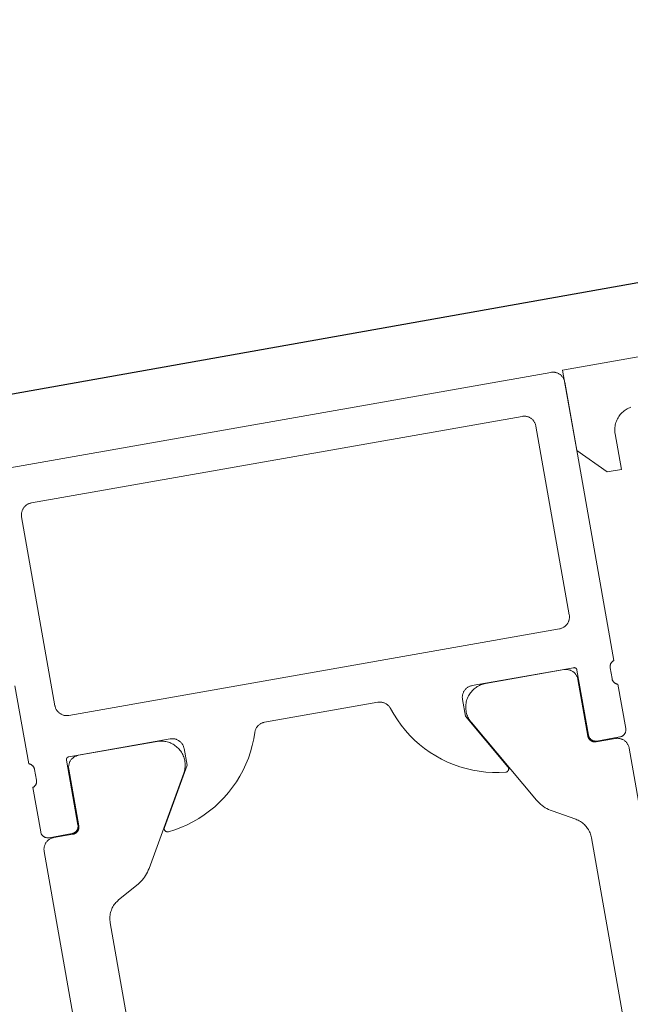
# Model space of a CAD drawing. Header units: metres. Extents: x 63115 to 703450, y -261936 to -53969.
# Tile 95 of 256: x 164870 to 164896, y -143811 to -143770. Entities that reach past the tile are written whole.
import ezdxf

# ---------------------------------------------------------------- set-up
doc = ezdxf.new("R2010")
doc.units = ezdxf.units.M
for name, color, linetype in [('_02Binnenwanden', 2, 'Continuous'), ('_03-PROJECTION', 1, 'Continuous'), ('LAYER98', 7, 'Continuous')]:
    doc.layers.add(name, color=color, linetype=linetype)

# ---------------------------------------------------------------- blocks, each defined once
blk = doc.blocks.new('schuco ruit')
at = {"layer": 'LAYER98', "color": 7, "linetype": 'Continuous', "lineweight": 9}
for points in [[(872.334, 60.184), (921.334, 60.184)], [(921.334, 60.184), (921.361, 60.184), (921.388, 60.181), (921.415, 60.178), (921.441, 60.173), (921.467, 60.166), (921.494, 60.158), (921.519, 60.149), (921.544, 60.138), (921.568, 60.126), (921.591, 60.113), (921.615, 60.098), (921.636, 60.082), (921.658, 60.066), (921.678, 60.047), (921.697, 60.028), (921.715, 60.008), (921.732, 59.987), (921.748, 59.965), (921.762, 59.942), (921.776, 59.919), (921.788, 59.894), (921.798, 59.869), (921.808, 59.844), (921.816, 59.818), (921.822, 59.792), (921.828, 59.765), (921.831, 59.738), (921.834, 59.711), (921.834, 59.684)], [(923.534, 57.185), (923.534, 55.684), (922.934, 55.684), (921.835, 56.784), (921.835, 60.184), (947.835, 60.184)], [(921.834, 59.684), (921.834, 47.884)], [(899.034, 58.584), (899.006, 58.584), (898.98, 58.581), (898.953, 58.578), (898.926, 58.573), (898.9, 58.566), (898.875, 58.558), (898.849, 58.549), (898.824, 58.538), (898.799, 58.526), (898.776, 58.513), (898.753, 58.498), (898.731, 58.482), (898.711, 58.465), (898.69, 58.447), (898.67, 58.428), (898.653, 58.408), (898.636, 58.387), (898.62, 58.365), (898.605, 58.342), (898.592, 58.318), (898.58, 58.294), (898.57, 58.269), (898.56, 58.244), (898.552, 58.218), (898.545, 58.192), (898.541, 58.165), (898.537, 58.138), (898.535, 58.111), (898.534, 58.084)], [(919.834, 58.584), (899.034, 58.584)], [(920.334, 58.084), (920.334, 58.111), (920.331, 58.138), (920.328, 58.165), (920.322, 58.192), (920.316, 58.218), (920.308, 58.244), (920.298, 58.269), (920.288, 58.294), (920.276, 58.318), (920.262, 58.342), (920.248, 58.365), (920.232, 58.387), (920.215, 58.408), (920.197, 58.428), (920.177, 58.447), (920.158, 58.465), (920.136, 58.482), (920.115, 58.498), (920.091, 58.513), (920.068, 58.526), (920.044, 58.538), (920.019, 58.549), (919.994, 58.558), (919.967, 58.566), (919.941, 58.573), (919.915, 58.578), (919.888, 58.581), (919.861, 58.584), (919.834, 58.584)], [(898.534, 58.084), (898.534, 50.084)], [(920.334, 50.084), (920.334, 58.084)], [(924.373, 58.172), (924.319, 58.161), (924.267, 58.148), (924.215, 58.132), (924.164, 58.114), (924.115, 58.092), (924.066, 58.068), (924.019, 58.042), (923.973, 58.013), (923.929, 57.981), (923.887, 57.947), (923.846, 57.911), (923.808, 57.873), (923.772, 57.832), (923.738, 57.79), (923.707, 57.746), (923.677, 57.7), (923.651, 57.653), (923.627, 57.605), (923.605, 57.555), (923.587, 57.504), (923.571, 57.452), (923.557, 57.4), (923.547, 57.347), (923.541, 57.293), (923.536, 57.239), (923.534, 57.185)], [(897.034, 47.884), (897.034, 51.184)], [(898.534, 50.084), (898.535, 50.057), (898.537, 50.03), (898.541, 50.004), (898.545, 49.977), (898.552, 49.951), (898.56, 49.925), (898.57, 49.899), (898.58, 49.874), (898.592, 49.85), (898.605, 49.827), (898.62, 49.804), (898.636, 49.782), (898.653, 49.761), (898.67, 49.741), (898.69, 49.721), (898.711, 49.703), (898.731, 49.686), (898.753, 49.671), (898.776, 49.656), (898.799, 49.643), (898.824, 49.63), (898.849, 49.62), (898.875, 49.61), (898.9, 49.603), (898.926, 49.596), (898.953, 49.591), (898.98, 49.587), (899.006, 49.585), (899.034, 49.584)], [(919.834, 49.584), (919.861, 49.585), (919.888, 49.587), (919.915, 49.591), (919.941, 49.596), (919.967, 49.603), (919.994, 49.61), (920.019, 49.62), (920.044, 49.63), (920.068, 49.643), (920.091, 49.656), (920.115, 49.671), (920.136, 49.686), (920.158, 49.703), (920.177, 49.721), (920.197, 49.741), (920.215, 49.761), (920.232, 49.782), (920.248, 49.804), (920.262, 49.827), (920.276, 49.85), (920.288, 49.874), (920.298, 49.899), (920.308, 49.925), (920.316, 49.951), (920.322, 49.977), (920.328, 50.004), (920.331, 50.03), (920.334, 50.057), (920.334, 50.084)], [(899.034, 49.584), (919.834, 49.584)], [(897.234, 47.611), (897.234, 47.626), (897.233, 47.641), (897.231, 47.657), (897.228, 47.671), (897.225, 47.686), (897.221, 47.701), (897.216, 47.715), (897.211, 47.729), (897.204, 47.743), (897.197, 47.756), (897.189, 47.769), (897.18, 47.782), (897.17, 47.794), (897.161, 47.805), (897.15, 47.816), (897.139, 47.826), (897.128, 47.836), (897.116, 47.845), (897.103, 47.853), (897.089, 47.861), (897.077, 47.868), (897.062, 47.874), (897.048, 47.88), (897.034, 47.884)], [(898.734, 47.884), (898.727, 47.884), (898.721, 47.883), (898.714, 47.882), (898.708, 47.881), (898.702, 47.88), (898.696, 47.878), (898.689, 47.876), (898.683, 47.873), (898.677, 47.87), (898.672, 47.867), (898.667, 47.863), (898.662, 47.86), (898.656, 47.856), (898.651, 47.851), (898.647, 47.847), (898.642, 47.842), (898.638, 47.837), (898.634, 47.831), (898.631, 47.826), (898.628, 47.82), (898.625, 47.815), (898.623, 47.808), (898.62, 47.802), (898.618, 47.796), (898.617, 47.79), (898.616, 47.784), (898.615, 47.777), (898.614, 47.771), (898.614, 47.764)], [(898.614, 47.764), (898.614, 45.004)], [(898.644, 47.374), (898.645, 47.401), (898.647, 47.428), (898.651, 47.455), (898.656, 47.482), (898.663, 47.508), (898.67, 47.534), (898.68, 47.559), (898.69, 47.584), (898.703, 47.608), (898.715, 47.632), (898.73, 47.655), (898.747, 47.677), (898.763, 47.698), (898.781, 47.718), (898.8, 47.737), (898.821, 47.755), (898.841, 47.773), (898.864, 47.788), (898.886, 47.803), (898.91, 47.816), (898.934, 47.828), (898.96, 47.839), (898.985, 47.848), (899.01, 47.856), (899.037, 47.863), (899.063, 47.868), (899.09, 47.871), (899.117, 47.874), (899.144, 47.874)], [(903.034, 47.884), (898.734, 47.884)], [(899.144, 47.874), (902.471, 47.874)], [(902.471, 47.874), (902.525, 47.873), (902.579, 47.869), (902.631, 47.861), (902.684, 47.851), (902.737, 47.838), (902.788, 47.823), (902.838, 47.805), (902.888, 47.784), (902.936, 47.76), (902.983, 47.734), (903.028, 47.705), (903.072, 47.674), (903.114, 47.64), (903.154, 47.605), (903.193, 47.567), (903.229, 47.527), (903.262, 47.486), (903.295, 47.442), (903.324, 47.398), (903.35, 47.351), (903.375, 47.303), (903.396, 47.254), (903.416, 47.204), (903.432, 47.153), (903.446, 47.101), (903.457, 47.048), (903.464, 46.995), (903.469, 46.942), (903.471, 46.888), (903.47, 46.834), (903.467, 46.781), (903.461, 46.727), (903.451, 46.674), (903.439, 46.622), (903.424, 46.57), (903.407, 46.52), (903.386, 46.47), (903.363, 46.422), (903.337, 46.374)], [(903.534, 47.384), (903.533, 47.411), (903.531, 47.438), (903.527, 47.465), (903.522, 47.492), (903.516, 47.518), (903.507, 47.544), (903.499, 47.569), (903.488, 47.594), (903.476, 47.618), (903.462, 47.642), (903.448, 47.665), (903.432, 47.687), (903.415, 47.708), (903.397, 47.728), (903.378, 47.747), (903.358, 47.765), (903.337, 47.782), (903.315, 47.798), (903.292, 47.813), (903.268, 47.826), (903.244, 47.838), (903.219, 47.848), (903.194, 47.858), (903.168, 47.866), (903.141, 47.872), (903.115, 47.878), (903.088, 47.881), (903.061, 47.883), (903.034, 47.884)], [(907.034, 47.884), (907.006, 47.884), (906.979, 47.881), (906.952, 47.878), (906.925, 47.872), (906.899, 47.866), (906.873, 47.858), (906.847, 47.848), (906.822, 47.837), (906.797, 47.825), (906.773, 47.811), (906.751, 47.796), (906.728, 47.78), (906.707, 47.763), (906.687, 47.744), (906.668, 47.724), (906.65, 47.704), (906.632, 47.682), (906.617, 47.66), (906.602, 47.637), (906.589, 47.613), (906.578, 47.588), (906.567, 47.563), (906.558, 47.537)], [(911.835, 47.884), (907.034, 47.884)], [(912.31, 47.537), (912.301, 47.563), (912.291, 47.588), (912.279, 47.613), (912.266, 47.637), (912.252, 47.66), (912.236, 47.682), (912.218, 47.704), (912.201, 47.724), (912.181, 47.744), (912.161, 47.763), (912.14, 47.78), (912.118, 47.796), (912.094, 47.811), (912.071, 47.825), (912.046, 47.837), (912.021, 47.848), (911.996, 47.858), (911.969, 47.866), (911.943, 47.872), (911.916, 47.878), (911.889, 47.881), (911.862, 47.884), (911.835, 47.884)], [(915.834, 47.885), (915.807, 47.884), (915.78, 47.882), (915.753, 47.878), (915.726, 47.873), (915.7, 47.867), (915.674, 47.858), (915.649, 47.849), (915.624, 47.838), (915.6, 47.827), (915.577, 47.813), (915.553, 47.798), (915.532, 47.783), (915.51, 47.766), (915.49, 47.748), (915.471, 47.729), (915.453, 47.708), (915.436, 47.687), (915.42, 47.665), (915.406, 47.642), (915.392, 47.619), (915.38, 47.595), (915.37, 47.57), (915.36, 47.544), (915.352, 47.518), (915.345, 47.492), (915.34, 47.466), (915.337, 47.439), (915.335, 47.412), (915.334, 47.385)], [(916.397, 47.874), (916.343, 47.873), (916.29, 47.869), (916.237, 47.861), (916.184, 47.851), (916.132, 47.838), (916.081, 47.823), (916.03, 47.805), (915.981, 47.784), (915.932, 47.76), (915.885, 47.734), (915.84, 47.705), (915.796, 47.674), (915.754, 47.64), (915.714, 47.605), (915.676, 47.567), (915.64, 47.527), (915.606, 47.486), (915.574, 47.442), (915.545, 47.398), (915.518, 47.351), (915.494, 47.303), (915.472, 47.254), (915.453, 47.204), (915.437, 47.153), (915.423, 47.101), (915.413, 47.048), (915.405, 46.995), (915.4, 46.942), (915.397, 46.888), (915.398, 46.834), (915.402, 46.781), (915.408, 46.727), (915.418, 46.674), (915.429, 46.622), (915.445, 46.57), (915.462, 46.52), (915.483, 46.47), (915.505, 46.422), (915.531, 46.374)], [(920.134, 47.885), (915.834, 47.885)], [(919.724, 47.874), (916.397, 47.874)], [(920.224, 47.374), (920.223, 47.401), (920.221, 47.428), (920.217, 47.455), (920.212, 47.482), (920.206, 47.508), (920.198, 47.534), (920.189, 47.559), (920.178, 47.584), (920.166, 47.608), (920.153, 47.632), (920.138, 47.655), (920.123, 47.677), (920.105, 47.698), (920.087, 47.718), (920.068, 47.737), (920.048, 47.755), (920.027, 47.773), (920.004, 47.788), (919.982, 47.803), (919.959, 47.816), (919.934, 47.828), (919.91, 47.839), (919.884, 47.848), (919.858, 47.856), (919.832, 47.863), (919.805, 47.868), (919.778, 47.871), (919.752, 47.874), (919.724, 47.874)], [(920.254, 47.765), (920.253, 47.771), (920.253, 47.778), (920.253, 47.784), (920.252, 47.79), (920.25, 47.797), (920.248, 47.803), (920.246, 47.809), (920.243, 47.815), (920.24, 47.821), (920.237, 47.827), (920.233, 47.832), (920.229, 47.837), (920.225, 47.842), (920.221, 47.847), (920.216, 47.852), (920.212, 47.856), (920.207, 47.86), (920.202, 47.864), (920.196, 47.868), (920.19, 47.871), (920.184, 47.874), (920.178, 47.876), (920.172, 47.878), (920.167, 47.88), (920.16, 47.882), (920.154, 47.883), (920.147, 47.884), (920.14, 47.884), (920.134, 47.885)], [(920.254, 45.004), (920.254, 47.765)], [(921.834, 47.884), (921.82, 47.88), (921.805, 47.874), (921.792, 47.868), (921.778, 47.861), (921.765, 47.854), (921.753, 47.845), (921.74, 47.836), (921.729, 47.826), (921.717, 47.816), (921.707, 47.805), (921.697, 47.794), (921.688, 47.782), (921.679, 47.769), (921.671, 47.756), (921.664, 47.743), (921.658, 47.729), (921.652, 47.715), (921.647, 47.701), (921.643, 47.686), (921.639, 47.672), (921.636, 47.657), (921.635, 47.642), (921.634, 47.627), (921.634, 47.611)], [(897.234, 47.158), (897.234, 47.611)], [(898.645, 44.974), (898.644, 47.374)], [(902.153, 44.291), (903.534, 46.684), (903.534, 47.384)], [(906.558, 47.537), (906.466, 47.275), (906.36, 47.02), (906.24, 46.77), (906.107, 46.528), (905.96, 46.293), (905.8, 46.067), (905.628, 45.85), (905.445, 45.642), (905.25, 45.446), (905.045, 45.26), (904.83, 45.086), (904.605, 44.924), (904.372, 44.775), (904.13, 44.639), (903.882, 44.517), (903.628, 44.408), (903.367, 44.314), (903.102, 44.234), (902.833, 44.169), (902.56, 44.119), (902.286, 44.085)], [(916.583, 44.085), (916.308, 44.12), (916.036, 44.17), (915.766, 44.235), (915.502, 44.315), (915.241, 44.409), (914.986, 44.517), (914.738, 44.64), (914.497, 44.775), (914.263, 44.925), (914.039, 45.087), (913.824, 45.26), (913.618, 45.446), (913.423, 45.643), (913.24, 45.85), (913.068, 46.067), (912.909, 46.293), (912.761, 46.528), (912.628, 46.77), (912.508, 47.02), (912.402, 47.275), (912.31, 47.537)], [(915.334, 47.385), (915.334, 46.685), (916.715, 44.292)], [(920.224, 44.974), (920.224, 47.374)], [(921.634, 47.611), (921.634, 47.158)], [(897.034, 46.884), (897.048, 46.889), (897.062, 46.894), (897.077, 46.901), (897.089, 46.908), (897.103, 46.915), (897.116, 46.924), (897.128, 46.933), (897.139, 46.942), (897.15, 46.953), (897.161, 46.964), (897.17, 46.975), (897.18, 46.987), (897.189, 47), (897.197, 47.013), (897.204, 47.026), (897.211, 47.04), (897.216, 47.054), (897.221, 47.068), (897.225, 47.082), (897.228, 47.097), (897.231, 47.112), (897.233, 47.127), (897.234, 47.142), (897.234, 47.158)], [(897.034, 45.004), (897.034, 46.884)], [(921.634, 47.158), (921.634, 47.143), (921.635, 47.128), (921.636, 47.112), (921.639, 47.098), (921.643, 47.083), (921.647, 47.068), (921.652, 47.054), (921.658, 47.04), (921.664, 47.026), (921.671, 47.013), (921.679, 47), (921.688, 46.987), (921.697, 46.975), (921.707, 46.964), (921.717, 46.953), (921.729, 46.943), (921.74, 46.933), (921.753, 46.924), (921.765, 46.916), (921.778, 46.908), (921.792, 46.901), (921.805, 46.895), (921.82, 46.889), (921.834, 46.885)], [(921.834, 46.885), (921.834, 45.004)], [(903.337, 46.374), (901.223, 42.713)], [(915.531, 46.374), (917.645, 42.713)], [(897.334, 44.704), (897.318, 44.705), (897.301, 44.706), (897.286, 44.708), (897.269, 44.711), (897.253, 44.715), (897.238, 44.72), (897.223, 44.726), (897.208, 44.732), (897.193, 44.739), (897.179, 44.747), (897.166, 44.756), (897.152, 44.765), (897.139, 44.776), (897.128, 44.786), (897.116, 44.798), (897.105, 44.81), (897.095, 44.823), (897.086, 44.836), (897.077, 44.85), (897.069, 44.864), (897.062, 44.878), (897.055, 44.893), (897.049, 44.909), (897.045, 44.924), (897.041, 44.94), (897.038, 44.956), (897.036, 44.972), (897.035, 44.988), (897.034, 45.004)], [(898.614, 45.004), (898.614, 44.988), (898.612, 44.972), (898.61, 44.956), (898.607, 44.94), (898.603, 44.924), (898.598, 44.909), (898.592, 44.893), (898.587, 44.878), (898.579, 44.864), (898.571, 44.85), (898.562, 44.836), (898.552, 44.823), (898.543, 44.81), (898.532, 44.798), (898.52, 44.786), (898.508, 44.776), (898.496, 44.765), (898.482, 44.756), (898.468, 44.747), (898.455, 44.739), (898.44, 44.732), (898.425, 44.726), (898.41, 44.72), (898.394, 44.715), (898.378, 44.711), (898.363, 44.708), (898.346, 44.706), (898.33, 44.705), (898.314, 44.704)], [(898.344, 44.674), (898.361, 44.675), (898.378, 44.676), (898.393, 44.678), (898.409, 44.681), (898.425, 44.685), (898.44, 44.69), (898.456, 44.696), (898.47, 44.702), (898.485, 44.709), (898.5, 44.717), (898.513, 44.726), (898.526, 44.736), (898.539, 44.746), (898.551, 44.757), (898.562, 44.768), (898.573, 44.78), (898.584, 44.793), (898.593, 44.806), (898.602, 44.82), (898.61, 44.834), (898.617, 44.848), (898.624, 44.863), (898.628, 44.879), (898.633, 44.894), (898.637, 44.91), (898.64, 44.926), (898.643, 44.942), (898.644, 44.958), (898.645, 44.974)], [(920.524, 44.674), (920.507, 44.675), (920.492, 44.676), (920.475, 44.678), (920.46, 44.681), (920.444, 44.685), (920.428, 44.69), (920.413, 44.696), (920.398, 44.702), (920.383, 44.709), (920.37, 44.717), (920.356, 44.726), (920.342, 44.736), (920.33, 44.746), (920.318, 44.757), (920.306, 44.768), (920.295, 44.78), (920.285, 44.793), (920.276, 44.806), (920.267, 44.82), (920.259, 44.834), (920.252, 44.848), (920.246, 44.863), (920.24, 44.879), (920.235, 44.894), (920.231, 44.91), (920.228, 44.926), (920.226, 44.942), (920.224, 44.958), (920.224, 44.974)], [(920.554, 44.705), (920.538, 44.705), (920.522, 44.706), (920.505, 44.709), (920.49, 44.712), (920.474, 44.715), (920.459, 44.72), (920.443, 44.726), (920.428, 44.732), (920.414, 44.74), (920.399, 44.747), (920.385, 44.756), (920.373, 44.766), (920.36, 44.776), (920.347, 44.787), (920.337, 44.798), (920.326, 44.81), (920.315, 44.823), (920.305, 44.836), (920.297, 44.85), (920.289, 44.864), (920.282, 44.879), (920.275, 44.894), (920.27, 44.909), (920.265, 44.924), (920.261, 44.94), (920.258, 44.956), (920.255, 44.972), (920.254, 44.988), (920.254, 45.004)], [(921.834, 45.004), (921.834, 44.988), (921.833, 44.972), (921.83, 44.956), (921.827, 44.94), (921.823, 44.924), (921.818, 44.909), (921.813, 44.894), (921.806, 44.879), (921.799, 44.864), (921.791, 44.85), (921.783, 44.836), (921.773, 44.823), (921.762, 44.81), (921.752, 44.798), (921.74, 44.787), (921.728, 44.776), (921.715, 44.766), (921.703, 44.756), (921.689, 44.747), (921.674, 44.74), (921.66, 44.732), (921.645, 44.726), (921.629, 44.72), (921.614, 44.715), (921.598, 44.712), (921.583, 44.709), (921.566, 44.706), (921.55, 44.705), (921.534, 44.705)], [(897.035, 44.174), (897.035, 44.202), (897.038, 44.228), (897.041, 44.255), (897.046, 44.282), (897.052, 44.308), (897.06, 44.334), (897.07, 44.359), (897.081, 44.384), (897.092, 44.409), (897.106, 44.432), (897.121, 44.455), (897.136, 44.477), (897.153, 44.498), (897.171, 44.518), (897.19, 44.537), (897.211, 44.556), (897.232, 44.572), (897.253, 44.588), (897.277, 44.603), (897.3, 44.616), (897.325, 44.628), (897.349, 44.639), (897.375, 44.648), (897.401, 44.656), (897.426, 44.663), (897.454, 44.668), (897.48, 44.671), (897.507, 44.674), (897.535, 44.674)], [(898.314, 44.704), (897.334, 44.704)], [(897.535, 44.674), (898.344, 44.674)], [(921.335, 44.674), (920.524, 44.674)], [(921.534, 44.705), (920.554, 44.705)], [(921.835, 44.174), (921.834, 44.202), (921.832, 44.228), (921.828, 44.255), (921.823, 44.282), (921.816, 44.308), (921.808, 44.334), (921.798, 44.359), (921.788, 44.384), (921.776, 44.409), (921.762, 44.432), (921.749, 44.455), (921.732, 44.477), (921.715, 44.498), (921.697, 44.518), (921.678, 44.537), (921.658, 44.556), (921.637, 44.572), (921.615, 44.588), (921.592, 44.603), (921.569, 44.616), (921.545, 44.628), (921.519, 44.639), (921.494, 44.648), (921.468, 44.656), (921.442, 44.663), (921.416, 44.668), (921.388, 44.671), (921.361, 44.674), (921.335, 44.674)], [(897.035, 19.094), (897.035, 44.174)], [(902.286, 44.085), (902.278, 44.084), (902.27, 44.084), (902.263, 44.084), (902.255, 44.085), (902.248, 44.086), (902.241, 44.088), (902.233, 44.09), (902.226, 44.092), (902.219, 44.095), (902.212, 44.098), (902.206, 44.101), (902.199, 44.105), (902.193, 44.109), (902.186, 44.114), (902.18, 44.119), (902.175, 44.124), (902.17, 44.129), (902.165, 44.135), (902.161, 44.141), (902.156, 44.147), (902.152, 44.154), (902.149, 44.16), (902.145, 44.167), (902.142, 44.174), (902.14, 44.181), (902.138, 44.189), (902.136, 44.196), (902.135, 44.204), (902.134, 44.211), (902.134, 44.219), (902.134, 44.226), (902.134, 44.234), (902.135, 44.242), (902.136, 44.249), (902.138, 44.256), (902.14, 44.264), (902.143, 44.271), (902.146, 44.278), (902.149, 44.285), (902.153, 44.291)], [(916.715, 44.292), (916.719, 44.285), (916.722, 44.278), (916.725, 44.271), (916.728, 44.264), (916.73, 44.257), (916.731, 44.25), (916.733, 44.242), (916.734, 44.234), (916.734, 44.227), (916.734, 44.219), (916.734, 44.212), (916.733, 44.204), (916.732, 44.197), (916.73, 44.19), (916.728, 44.182), (916.725, 44.175), (916.722, 44.168), (916.719, 44.161), (916.716, 44.154), (916.712, 44.148), (916.708, 44.142), (916.703, 44.136), (916.698, 44.13), (916.693, 44.124), (916.687, 44.119), (916.681, 44.114), (916.675, 44.11), (916.67, 44.106), (916.663, 44.102), (916.656, 44.098), (916.649, 44.095), (916.642, 44.093), (916.634, 44.09), (916.628, 44.088), (916.62, 44.087), (916.613, 44.086), (916.605, 44.085), (916.597, 44.085), (916.59, 44.085), (916.583, 44.085)], [(921.835, 19.094), (921.835, 44.174)], [(901.223, 42.713), (901.181, 42.644), (901.135, 42.578), (901.087, 42.515), (901.034, 42.454), (900.978, 42.396), (900.92, 42.341), (900.858, 42.289), (900.795, 42.241), (900.727, 42.196), (900.659, 42.155)], [(917.645, 42.713), (917.687, 42.644), (917.733, 42.578), (917.782, 42.515), (917.835, 42.454), (917.89, 42.396), (917.949, 42.341), (918.01, 42.289), (918.075, 42.241), (918.141, 42.196), (918.21, 42.155)], [(900.659, 42.155), (899.745, 41.642)], [(918.21, 42.155), (919.124, 41.642)], [(899.745, 41.642), (899.7, 41.615), (899.656, 41.585), (899.613, 41.554), (899.573, 41.52), (899.534, 41.483), (899.497, 41.445), (899.462, 41.405), (899.429, 41.364), (899.399, 41.32), (899.372, 41.275), (899.346, 41.229), (899.323, 41.181), (899.302, 41.132), (899.285, 41.082), (899.269, 41.032), (899.256, 40.98), (899.247, 40.928), (899.24, 40.876), (899.236, 40.823), (899.234, 40.77)], [(919.124, 41.642), (919.17, 41.615), (919.213, 41.585), (919.255, 41.554), (919.296, 41.52), (919.335, 41.483), (919.372, 41.445), (919.407, 41.405), (919.439, 41.364), (919.469, 41.32), (919.498, 41.275), (919.523, 41.229), (919.545, 41.181), (919.566, 41.132), (919.585, 41.082), (919.599, 41.032), (919.612, 40.98), (919.622, 40.928), (919.628, 40.876), (919.632, 40.823), (919.634, 40.77)], [(899.234, 40.77), (899.234, 22.499)], [(919.634, 40.77), (919.634, 22.499)]]:
    blk.add_lwpolyline(points, dxfattribs=at)
blk = doc.blocks.new('pui_02')
at = {"layer": '_03-PROJECTION'}
blk.add_lwpolyline([(3683.244, -2153.989), (2813.27, -2519.632), (1888.232, -2684.239), (1593.735, -2716.683), (0, -2821.903)], dxfattribs=at)
at = {"layer": '_03-PROJECTION', "rotation": 9.999999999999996}
blk.add_blockref('schuco ruit', (1896.035, -2745.599), dxfattribs=at)

msp = doc.modelspace()

# ---------------------------------------------------------------- block references
at = {"layer": '_02Binnenwanden'}
msp.add_blockref('pui_02', (162099.369, -141258.61), dxfattribs=at)

doc.saveas('drawing.dxf')
